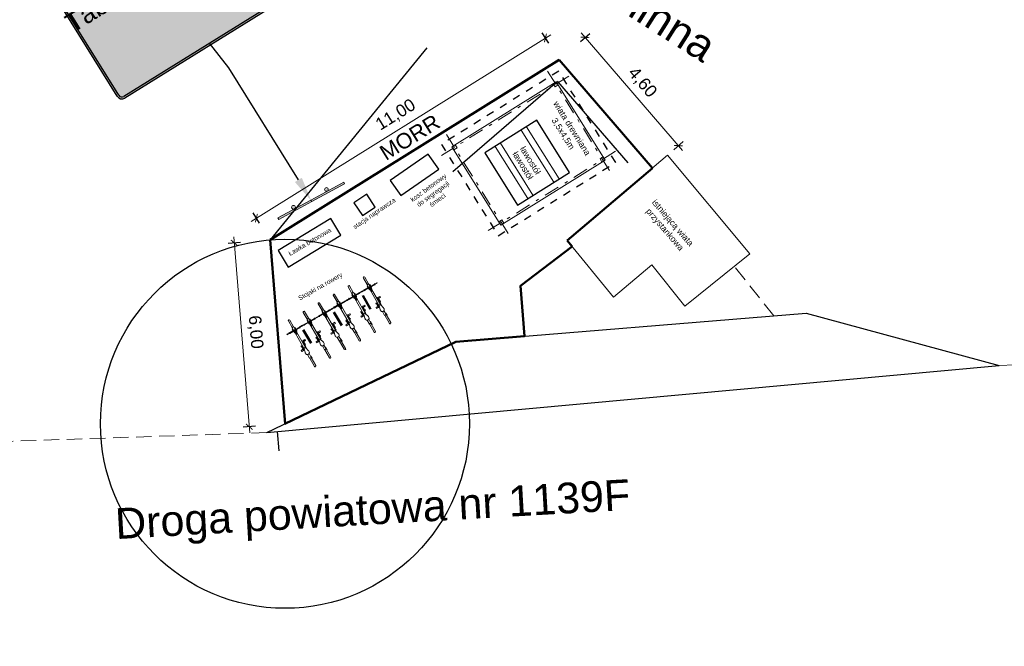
# Model space of a CAD drawing. Header units: millimetres. Extents: x -32728 to 3439, y -21222 to 1675.
# Tile 23 of 49: x 3022 to 3054, y -271 to -250. Entities that reach past the tile are written whole.
import ezdxf
from ezdxf import colors
from ezdxf.entities.mleader import LeaderData, LeaderLine
from ezdxf.math import Vec2, Vec3

# ---------------------------------------------------------------- set-up
doc = ezdxf.new("R2010")
doc.units = ezdxf.units.MM
for name, pattern in [('02_DONPL_Floorplan-H_revised$0$A-CZ0304_2000 ( Dashdot )', [1.001, 0.5, -0.25, 0.001, -0.25]), ('02_DONPL_Floorplan-H_revised$0$A-CZ0304_2000 DASHED', [1, 0.5, -0.5]), ('2', [1.5, 1, -0.5])]:
    doc.linetypes.add(name, pattern=pattern)
doc.layers.add('0 pomoc', color=61, linetype='Continuous', lineweight=30, plot=False)
doc.layers.add('pomoc', color=2, linetype='Continuous', lineweight=30, plot=False)
for name, color, linetype, lineweight in [('1 MOP zagospodarowanie', 250, 'Continuous', 30), ('1 podklady', 252, 'Continuous', 5), ('1 pojazdy', 250, 'Continuous', 15), ('1 wiata', 250, 'Continuous', 20), ('10 znaki pionowe projektowane', 1, 'Continuous', 15), ('2 kraweznik opornik', 5, 'Continuous', 50)]:
    doc.layers.add(name, color=color, linetype=linetype, lineweight=lineweight)
doc.layers.add('2 krawedz jezdni', color=7, linetype='2', lineweight=50, true_color=0x000000)
doc.layers.add('4 wymiary', color=7, linetype='Continuous', lineweight=15, true_color=0x000000)
doc.layers.add('ZWTraffic_Color_0_0_0', color=7, linetype='Continuous', true_color=0x000000)
doc.layers.add('ZWTraffic_Color_255_255_255', color=7, linetype='Continuous', true_color=0xffffff)
doc.styles.add('Annotative', font='arial.ttf')
doc.styles.add('ARIAL', font='arial.ttf')
doc.styles.add('plan', font='arial.ttf', dxfattribs={"height": 1})
doc.styles.get("Standard").update_dxf_attribs({"font": 'arial.ttf'})
doc.styles.add('tabelka', font='arial.ttf')
doc.dimstyles.new('plan', dxfattribs={"dimtxt": 1, "dimasz": 0.5, "dimexe": 0.5, "dimexo": 0.625, "dimgap": 0.2, "dimtad": 1, "dimzin": 1, "dimtxsty": 'plan', "dimblk": 'ARCHTICK', "dimcen": 1, "dimdle": 0.5, "dimadec": 4, "dimazin": 0, "dimtfac": 1, "dimtmove": 0, "dimatfit": 3, "dimfxl": 0.5, "dimfxlon": 1, "dimlwd": 15, "dimarcsym": 0})
picture_1 = doc.add_image_def('image119.png', size_in_pixel=(1631, 847))
picture_2 = doc.add_image_def('image120.png', size_in_pixel=(4096, 2677))
picture_3 = doc.add_image_def('image121.png', size_in_pixel=(4096, 2858))

# ---------------------------------------------------------------- blocks, each defined once
blk = doc.blocks.new('_ArchTick')
at = {"color": 0, "linetype": 'ByBlock', "const_width": 0.15}
blk.add_lwpolyline([(-0.5, -0.5), (0.5, 0.5)], dxfattribs=at)
blk = doc.blocks.new('*D296')
at = {"layer": '4 wymiary', "color": 0, "linetype": 'ByBlock', "lineweight": -2}
for p, q in [((3040.201, -250.951), (3040.504, -250.689)), ((3043.24, -254.473), (3043.543, -254.211))]:
    blk.add_line(p, q, dxfattribs=at)
at = {"layer": '4 wymiary', "color": 0, "linetype": 'ByBlock', "lineweight": 15}
blk.add_line((3040.222, -250.669), (3043.522, -254.494), dxfattribs=at)
at = {"layer": 'Defpoints', "color": 0}
for p in [(3039.509, -251.548), (3043.392, -254.342), (3042.548, -255.07)]:
    blk.add_point(p, dxfattribs=at)
at = {"layer": '4 wymiary', "color": 0, "lineweight": 15, "xscale": 0.2, "yscale": 0.2, "zscale": 0.2}
for p, rotation in [((3040.353, -250.82), 130.7876450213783), ((3043.392, -254.342), 310.7876450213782)]:
    blk.add_blockref('_ArchTick', p, dxfattribs=dict(at, rotation=rotation))
at = {"layer": '4 wymiary', "color": 0, "insert": (3042.206, -252.293), "char_height": 0.4, "attachment_point": 5, "rotation": 310.7876, "style": 'ARIAL'}
blk.add_mtext('4,60', dxfattribs=at)
blk = doc.blocks.new('*D297')
at = {"layer": '4 wymiary', "color": 0, "linetype": 'ByBlock', "lineweight": -2}
for p, q in [((3039.172, -251.007), (3038.961, -250.668)), ((3029.771, -256.867), (3029.559, -256.527))]:
    blk.add_line(p, q, dxfattribs=at)
at = {"layer": '4 wymiary', "color": 0, "linetype": 'ByBlock', "lineweight": 15}
blk.add_line((3039.236, -250.732), (3029.495, -256.803), dxfattribs=at)
at = {"layer": 'Defpoints', "color": 0}
for p in [(3039.509, -251.548), (3029.665, -256.697), (3030.108, -257.407)]:
    blk.add_point(p, dxfattribs=at)
at = {"layer": '4 wymiary', "color": 0, "lineweight": 15, "xscale": 0.2, "yscale": 0.2, "zscale": 0.2}
for p, rotation in [((3039.066, -250.838), 31.93231977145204), ((3029.665, -256.697), 211.932319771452)]:
    blk.add_blockref('_ArchTick', p, dxfattribs=dict(at, rotation=rotation))
at = {"layer": '4 wymiary', "color": 0, "insert": (3034.202, -253.351), "char_height": 0.4, "attachment_point": 5, "rotation": 31.9323, "style": 'ARIAL'}
blk.add_mtext('11,00', dxfattribs=at)
blk = doc.blocks.new('*D298')
at = {"layer": '4 wymiary', "color": 0, "linetype": 'ByBlock', "lineweight": 15}
blk.add_line((3028.928, -257.303), (3029.45, -263.682), dxfattribs=at)
at = {"layer": '4 wymiary', "color": 0, "linetype": 'ByBlock', "lineweight": -2}
for p, q in [((3029.143, -257.486), (3028.745, -257.519)), ((3029.633, -263.466), (3029.234, -263.499))]:
    blk.add_line(p, q, dxfattribs=at)
at = {"layer": 'Defpoints', "color": 0}
for p in [(3030.108, -257.407), (3029.433, -263.483), (3030.597, -263.387)]:
    blk.add_point(p, dxfattribs=at)
at = {"layer": '4 wymiary', "color": 0, "lineweight": 15, "xscale": 0.2, "yscale": 0.2, "zscale": 0.2}
for p, rotation in [((3028.944, -257.502), 94.6762015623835), ((3029.433, -263.483), 274.6762015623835)]:
    blk.add_blockref('_ArchTick', p, dxfattribs=dict(at, rotation=rotation))
at = {"layer": '4 wymiary', "color": 0, "insert": (3029.623, -260.406), "char_height": 0.4, "attachment_point": 5, "rotation": 274.6762, "style": 'ARIAL'}
blk.add_mtext('6,00', dxfattribs=at)
blk = doc.blocks.new('zw$B706')
at = {"layer": '1 MOP zagospodarowanie', "color": 0, "lineweight": 20}
for p, q in [((3.956, 2.127), (2.647, 3.639)), ((3.805, 1.996), (2.496, 3.508)), ((3.2, 1.473), (1.891, 2.985)), ((3.049, 1.342), (1.74, 2.854))]:
    blk.add_line(p, q, dxfattribs=at)
at = {"layer": '1 MOP zagospodarowanie', "color": 0}
blk.add_lwpolyline([(2.95, 3.901), (1.438, 2.592), (2.747, 1.08), (4.259, 2.389)], close=True, dxfattribs=at)
at = {"layer": '1 wiata', "color": 0, "linetype": '02_DONPL_Floorplan-H_revised$0$A-CZ0304_2000 ( Dashdot )'}
for p, q in [((3.753, 5.479), (0.059, 2.291)), ((3.048, 5.531), (5.583, 2.594)), ((5.635, 3.299), (1.941, 0.111)), ((0.111, 2.996), (2.646, 0.059))]:
    blk.add_line(p, q, dxfattribs=at)
at = {"layer": '1 wiata', "color": 0, "linetype": '02_DONPL_Floorplan-H_revised$0$A-CZ0304_2000 DASHED', "lineweight": 30, "ltscale": 0.5}
blk.add_lwpolyline([(0, 2.649), (2.287, 0), (5.693, 2.941), (3.406, 5.59)], close=True, dxfattribs=at)
at = {"layer": '1 wiata', "color": 0}
for points in [[(0.353, 2.624), (2.313, 0.353), (5.341, 2.966), (3.38, 5.237)], [(3.29, 5.159), (3.368, 5.068), (3.459, 5.146), (3.38, 5.237)], [(5.172, 2.979), (5.25, 2.888), (5.341, 2.966), (5.262, 3.057)], [(0.353, 2.624), (0.431, 2.533), (0.522, 2.611), (0.443, 2.702)], [(2.235, 0.443), (2.313, 0.353), (2.404, 0.431), (2.325, 0.522)]]:
    blk.add_lwpolyline(points, close=True, dxfattribs=at)
at = {"layer": '1 MOP zagospodarowanie', "color": 0, "insert": (3.486, 4.706), "char_height": 0.2, "width": 2.16427, "attachment_point": 1, "rotation": 310.8022}
blk.add_mtext('\\pxqc;wiata drewniana\\P3,5x4,5m', dxfattribs=at)
at = {"layer": '1 MOP zagospodarowanie', "color": 0, "char_height": 0.2, "attachment_point": 1, "rotation": 310.4544, "style": 'Annotative'}
for s, insert, width in [('ławostół', (2.693, 3.03), 0.88002), ('{\\C7;ławostół}', (2.477, 2.825), 8.3826)]:
    blk.add_mtext(s, dxfattribs=dict(at, insert=insert, width=width))
blk = doc.blocks.new('zw$1B11')
at = {"layer": '1 MOP zagospodarowanie', "color": 0}
blk.add_lwpolyline([(0.393, 0.338), (1.527, 1.32), (1.134, 1.773), (0, 0.791)], close=True, dxfattribs=at)
at = {"layer": '1 MOP zagospodarowanie', "color": 0, "insert": (-1.964, -2.136), "char_height": 0.15, "width": 8.5633, "attachment_point": 1, "rotation": 42.2022, "style": 'Annotative'}
blk.add_mtext('\\pxqc;{\\C0;kosz betonowy \\Pdo segregacji \\Pśmieci}', dxfattribs=at)
blk = doc.blocks.new('zw$CC25')
at = {"layer": '1 MOP zagospodarowanie', "color": 0, "rotation": 267.9285781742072}
blk.add_blockref('zw$1B11', (0.071, 2.022), dxfattribs=at)
blk = doc.blocks.new('zw$E711')
at = {"layer": '1 MOP zagospodarowanie', "color": 0}
blk.add_lwpolyline([(0.415, 0), (1.92, 1.317), (1.505, 1.791), (0, 0.474)], close=True, dxfattribs=at)
at = {"layer": '1 MOP zagospodarowanie', "color": 0, "insert": (0.318, 0.479), "char_height": 0.15, "width": 4.79627, "attachment_point": 1, "rotation": 40.4865, "style": 'Annotative'}
blk.add_mtext('Ławka betonowa', dxfattribs=at)
blk = doc.blocks.new('zw$1F58')
at = {"layer": '1 MOP zagospodarowanie', "color": 0, "lineweight": 50}
for p, q in [((2.244, 2.554), (2.57, 2.165)), ((1.415, 1.859), (1.74, 1.47)), ((0.532, 1.12), (0.858, 0.731))]:
    blk.add_line(p, q, dxfattribs=at)
at = {"layer": '1 pojazdy', "color": 0}
for p, q in [((2.16, 3.118), (2.32, 2.927)), ((2.198, 3.15), (2.358, 2.959)), ((2.316, 2.923), (2.339, 2.943)), ((2.316, 2.923), (2.381, 2.845)), ((2.327, 2.88), (2.339, 2.889)), ((2.362, 2.962), (2.339, 2.943)), ((2.339, 2.889), (2.378, 2.843)), ((2.362, 2.962), (2.427, 2.884)), ((2.403, 2.943), (2.392, 2.934)), ((2.392, 2.934), (2.431, 2.887)), ((2.403, 2.943), (2.442, 2.897)), ((2.549, 2.986), (2.404, 2.865)), ((2.562, 2.971), (2.417, 2.849)), ((2.547, 2.997), (2.543, 2.994)), ((2.543, 2.994), (2.568, 2.963)), ((2.547, 2.997), (2.572, 2.966)), ((2.619, 3.045), (2.553, 2.989)), ((2.632, 3.029), (2.566, 2.974)), ((2.572, 2.966), (2.568, 2.963)), ((2.619, 3.045), (2.632, 3.029)), ((1.723, 2.752), (1.883, 2.561)), ((1.761, 2.784), (1.922, 2.593)), ((1.879, 2.558), (1.902, 2.577)), ((1.925, 2.596), (1.902, 2.577)), ((1.925, 2.596), (1.991, 2.518)), ((1.967, 2.578), (1.955, 2.568)), ((1.955, 2.568), (1.994, 2.521)), ((1.967, 2.578), (2.006, 2.531)), ((2.112, 2.62), (1.968, 2.499)), ((2.125, 2.605), (1.981, 2.484)), ((2.11, 2.631), (2.106, 2.628)), ((2.106, 2.628), (2.132, 2.597)), ((2.11, 2.631), (2.136, 2.6)), ((2.182, 2.679), (2.116, 2.623)), ((2.195, 2.663), (2.129, 2.608)), ((2.136, 2.6), (2.132, 2.597)), ((2.182, 2.679), (2.195, 2.663)), ((2.19, 2.685), (2.256, 2.74)), ((2.19, 2.685), (2.203, 2.67)), ((2.203, 2.67), (2.269, 2.725)), ((2.249, 2.748), (2.253, 2.751)), ((2.249, 2.748), (2.275, 2.717)), ((2.253, 2.751), (2.279, 2.721)), ((2.26, 2.744), (2.404, 2.865)), ((2.272, 2.728), (2.417, 2.849)), ((2.275, 2.717), (2.279, 2.721)), ((2.327, 2.88), (2.366, 2.833)), ((2.379, 2.818), (2.406, 2.786)), ((2.391, 2.827), (2.414, 2.8)), ((2.394, 2.83), (2.426, 2.793)), ((2.41, 2.843), (2.468, 2.773)), ((2.425, 2.856), (2.483, 2.786)), ((2.44, 2.869), (2.472, 2.831)), ((2.441, 2.775), (2.826, 2.315)), ((2.442, 2.797), (2.446, 2.8)), ((2.444, 2.872), (2.467, 2.844)), ((2.45, 2.779), (2.479, 2.744)), ((2.455, 2.881), (2.482, 2.85)), ((2.464, 2.816), (2.461, 2.813)), ((2.481, 2.804), (2.51, 2.77)), ((2.487, 2.813), (2.874, 2.35)), ((2.739, 2.575), (2.731, 2.568)), ((2.731, 2.568), (2.836, 2.443)), ((2.739, 2.575), (2.844, 2.449)), ((2.741, 2.577), (2.795, 2.622)), ((2.767, 2.546), (2.741, 2.577)), ((2.747, 2.569), (2.745, 2.567)), ((2.821, 2.591), (2.767, 2.546)), ((2.795, 2.622), (2.821, 2.591)), ((1.294, 2.393), (1.454, 2.201)), ((1.332, 2.425), (1.492, 2.233)), ((1.683, 2.261), (1.538, 2.139)), ((1.696, 2.245), (1.551, 2.124)), ((1.681, 2.272), (1.677, 2.268)), ((1.677, 2.268), (1.702, 2.238)), ((1.681, 2.272), (1.706, 2.241)), ((1.753, 2.319), (1.687, 2.264)), ((1.766, 2.304), (1.7, 2.249)), ((1.753, 2.319), (1.819, 2.375)), ((1.753, 2.319), (1.766, 2.304)), ((1.753, 2.319), (1.766, 2.304)), ((1.766, 2.304), (1.832, 2.359)), ((1.813, 2.382), (1.817, 2.386)), ((1.813, 2.382), (1.838, 2.352)), ((1.817, 2.386), (1.842, 2.355)), ((1.823, 2.378), (1.968, 2.499)), ((1.836, 2.363), (1.981, 2.484)), ((1.838, 2.352), (1.842, 2.355)), ((1.879, 2.558), (1.945, 2.48)), ((1.89, 2.514), (1.902, 2.524)), ((1.89, 2.514), (1.93, 2.467)), ((1.902, 2.524), (1.941, 2.477)), ((1.942, 2.452), (1.969, 2.42)), ((1.954, 2.461), (1.977, 2.434)), ((1.958, 2.464), (1.989, 2.427)), ((1.973, 2.477), (2.031, 2.407)), ((1.988, 2.49), (2.047, 2.42)), ((2.004, 2.503), (2.035, 2.465)), ((2.004, 2.409), (2.389, 1.949)), ((2.005, 2.431), (2.009, 2.434)), ((2.007, 2.506), (2.03, 2.478)), ((2.014, 2.413), (2.042, 2.379)), ((2.019, 2.516), (2.045, 2.484)), ((2.028, 2.45), (2.024, 2.447)), ((2.044, 2.439), (2.073, 2.404)), ((2.05, 2.447), (2.438, 1.985)), ((2.304, 2.211), (2.358, 2.256)), ((2.358, 2.256), (2.384, 2.225)), ((2.709, 2.376), (2.717, 2.382)), ((2.722, 2.361), (2.709, 2.376)), ((2.711, 2.39), (2.718, 2.396)), ((2.816, 2.264), (2.711, 2.39)), ((2.823, 2.271), (2.718, 2.396)), ((2.722, 2.361), (2.73, 2.367)), ((2.725, 2.389), (2.748, 2.408)), ((2.734, 2.248), (2.788, 2.294)), ((2.76, 2.217), (2.734, 2.248)), ((2.738, 2.373), (2.761, 2.393)), ((2.751, 2.528), (2.744, 2.522)), ((2.744, 2.522), (2.872, 2.369)), ((2.751, 2.528), (2.88, 2.375)), ((2.76, 2.553), (2.758, 2.552)), ((2.814, 2.263), (2.76, 2.217)), ((2.788, 2.294), (2.814, 2.263)), ((2.801, 2.453), (2.794, 2.447)), ((2.794, 2.286), (2.796, 2.288)), ((2.814, 2.438), (2.807, 2.431)), ((2.807, 2.27), (2.809, 2.272)), ((2.817, 2.466), (2.809, 2.459)), ((2.816, 2.264), (2.823, 2.271)), ((2.83, 2.45), (2.822, 2.444)), ((2.832, 2.479), (2.824, 2.472)), ((2.825, 2.317), (2.874, 2.209)), ((2.832, 2.479), (2.845, 2.463)), ((2.833, 2.352), (2.832, 2.351)), ((2.833, 2.352), (2.834, 2.353)), ((2.844, 2.449), (2.836, 2.443)), ((2.845, 2.463), (2.837, 2.457)), ((2.869, 2.354), (2.966, 2.287)), ((2.88, 2.375), (2.872, 2.369)), ((2.991, 2.264), (3.003, 2.246)), ((0.864, 2.033), (1.025, 1.842)), ((0.903, 2.065), (1.063, 1.874)), ((1.324, 1.96), (1.258, 1.904)), ((1.337, 1.944), (1.27, 1.889)), ((1.324, 1.96), (1.39, 2.015)), ((1.324, 1.96), (1.337, 1.944)), ((1.324, 1.96), (1.337, 1.944)), ((1.337, 1.944), (1.403, 2)), ((1.383, 2.023), (1.387, 2.026)), ((1.383, 2.023), (1.409, 1.992)), ((1.387, 2.026), (1.413, 1.995)), ((1.394, 2.018), (1.538, 2.139)), ((1.406, 2.003), (1.551, 2.124)), ((1.409, 1.992), (1.413, 1.995)), ((1.45, 2.198), (1.473, 2.217)), ((1.45, 2.198), (1.515, 2.12)), ((1.461, 2.154), (1.473, 2.164)), ((1.461, 2.154), (1.5, 2.108)), ((1.496, 2.237), (1.473, 2.217)), ((1.473, 2.164), (1.512, 2.117)), ((1.496, 2.237), (1.561, 2.159)), ((1.513, 2.092), (1.54, 2.061)), ((1.525, 2.102), (1.548, 2.074)), ((1.537, 2.218), (1.526, 2.209)), ((1.526, 2.209), (1.565, 2.162)), ((1.528, 2.105), (1.56, 2.067)), ((1.537, 2.218), (1.576, 2.171)), ((1.544, 2.118), (1.602, 2.048)), ((1.559, 2.131), (1.617, 2.061)), ((1.574, 2.143), (1.606, 2.106)), ((1.575, 2.049), (1.96, 1.59)), ((1.576, 2.072), (1.58, 2.075)), ((1.578, 2.146), (1.601, 2.119)), ((1.584, 2.053), (1.613, 2.019)), ((1.589, 2.156), (1.616, 2.125)), ((1.598, 2.091), (1.595, 2.088)), ((1.615, 2.079), (1.644, 2.045)), ((1.621, 2.088), (2.008, 1.625)), ((1.706, 2.241), (1.702, 2.238)), ((2.273, 2.01), (2.28, 2.017)), ((2.286, 1.995), (2.273, 2.01)), ((2.274, 2.024), (2.282, 2.031)), ((2.379, 1.899), (2.274, 2.024)), ((2.387, 1.905), (2.282, 2.031)), ((2.286, 1.995), (2.293, 2.001)), ((2.288, 2.023), (2.311, 2.042)), ((2.302, 2.209), (2.294, 2.203)), ((2.294, 2.203), (2.399, 2.077)), ((2.297, 1.883), (2.351, 1.928)), ((2.301, 2.008), (2.324, 2.027)), ((2.302, 2.209), (2.407, 2.083)), ((2.33, 2.18), (2.304, 2.211)), ((2.315, 2.163), (2.307, 2.156)), ((2.307, 2.156), (2.435, 2.003)), ((2.311, 2.203), (2.308, 2.201)), ((2.315, 2.163), (2.443, 2.009)), ((2.324, 2.188), (2.321, 2.186)), ((2.384, 2.225), (2.33, 2.18)), ((2.351, 1.928), (2.377, 1.897)), ((2.365, 2.087), (2.357, 2.081)), ((2.357, 1.92), (2.36, 1.922)), ((2.378, 2.072), (2.37, 2.065)), ((2.38, 2.1), (2.372, 2.094)), ((2.393, 2.085), (2.385, 2.078)), ((2.395, 2.113), (2.388, 2.106)), ((2.388, 1.951), (2.437, 1.844)), ((2.395, 2.113), (2.408, 2.098)), ((2.396, 1.987), (2.395, 1.986)), ((2.396, 1.987), (2.397, 1.987)), ((2.407, 2.083), (2.399, 2.077)), ((2.408, 2.098), (2.401, 2.091)), ((2.432, 1.988), (2.53, 1.921)), ((2.443, 2.009), (2.435, 2.003)), ((2.892, 2.181), (2.907, 2.166)), ((2.961, 2.154), (3.053, 2.043)), ((2.967, 2.156), (2.98, 2.163)), ((2.993, 2.174), (2.98, 2.163)), ((3.002, 2.186), (2.993, 2.174)), ((3.006, 2.193), (3.099, 2.082)), ((3.053, 2.043), (3.076, 2.063)), ((3.057, 2.047), (3.253, 1.813)), ((3.065, 2.131), (3.061, 2.128)), ((3.065, 2.131), (3.142, 2.039)), ((3.099, 2.082), (3.076, 2.063)), ((3.083, 2.121), (3.077, 2.116)), ((3.083, 2.121), (3.134, 2.059)), ((3.095, 2.079), (3.291, 1.845)), ((3.134, 2.059), (3.129, 2.055)), ((3.142, 2.039), (3.134, 2.033)), ((0.435, 1.673), (0.595, 1.482)), ((0.473, 1.706), (0.634, 1.514)), ((0.894, 1.6), (0.96, 1.656)), ((0.907, 1.585), (0.973, 1.64)), ((0.954, 1.663), (0.958, 1.666)), ((0.954, 1.663), (0.98, 1.633)), ((0.958, 1.666), (0.984, 1.636)), ((0.964, 1.659), (1.109, 1.78)), ((0.977, 1.643), (1.122, 1.765)), ((0.98, 1.633), (0.984, 1.636)), ((1.021, 1.839), (1.044, 1.858)), ((1.021, 1.839), (1.086, 1.761)), ((1.032, 1.795), (1.043, 1.804)), ((1.032, 1.795), (1.071, 1.748)), ((1.043, 1.804), (1.082, 1.758)), ((1.067, 1.877), (1.044, 1.858)), ((1.067, 1.877), (1.132, 1.799)), ((1.084, 1.733), (1.11, 1.701)), ((1.095, 1.742), (1.118, 1.715)), ((1.108, 1.859), (1.096, 1.849)), ((1.096, 1.849), (1.136, 1.802)), ((1.099, 1.745), (1.13, 1.708)), ((1.108, 1.859), (1.147, 1.812)), ((1.254, 1.901), (1.109, 1.78)), ((1.114, 1.758), (1.173, 1.688)), ((1.267, 1.886), (1.122, 1.765)), ((1.13, 1.771), (1.188, 1.701)), ((1.145, 1.784), (1.176, 1.746)), ((1.145, 1.69), (1.53, 1.23)), ((1.147, 1.712), (1.15, 1.715)), ((1.148, 1.787), (1.172, 1.759)), ((1.155, 1.694), (1.184, 1.66)), ((1.16, 1.796), (1.186, 1.765)), ((1.169, 1.731), (1.166, 1.728)), ((1.186, 1.719), (1.214, 1.685)), ((1.191, 1.728), (1.579, 1.265)), ((1.251, 1.912), (1.247, 1.909)), ((1.247, 1.909), (1.273, 1.878)), ((1.251, 1.912), (1.277, 1.881)), ((1.277, 1.881), (1.273, 1.878)), ((1.843, 1.651), (1.851, 1.657)), ((1.856, 1.635), (1.843, 1.651)), ((1.845, 1.665), (1.852, 1.671)), ((1.95, 1.539), (1.845, 1.665)), ((1.957, 1.546), (1.852, 1.671)), ((1.856, 1.635), (1.864, 1.642)), ((1.859, 1.663), (1.882, 1.683)), ((1.873, 1.849), (1.865, 1.843)), ((1.865, 1.843), (1.97, 1.718)), ((1.872, 1.648), (1.895, 1.667)), ((1.873, 1.849), (1.978, 1.724)), ((1.875, 1.851), (1.929, 1.896)), ((1.901, 1.82), (1.875, 1.851)), ((1.885, 1.803), (1.878, 1.797)), ((1.878, 1.797), (2.006, 1.643)), ((1.881, 1.844), (1.879, 1.842)), ((1.885, 1.803), (2.014, 1.65)), ((1.894, 1.828), (1.892, 1.826)), ((1.955, 1.865), (1.901, 1.82)), ((1.935, 1.728), (1.928, 1.721)), ((1.929, 1.896), (1.955, 1.865)), ((1.948, 1.712), (1.941, 1.706)), ((1.951, 1.741), (1.943, 1.734)), ((1.964, 1.725), (1.956, 1.719)), ((1.966, 1.753), (1.958, 1.747)), ((1.966, 1.753), (1.979, 1.738)), ((1.967, 1.627), (1.966, 1.626)), ((1.967, 1.627), (1.968, 1.628)), ((1.978, 1.724), (1.97, 1.718)), ((1.979, 1.738), (1.971, 1.732)), ((2.003, 1.629), (2.1, 1.562)), ((2.014, 1.65), (2.006, 1.643)), ((2.323, 1.852), (2.297, 1.883)), ((2.377, 1.897), (2.323, 1.852)), ((2.37, 1.905), (2.373, 1.907)), ((2.379, 1.899), (2.387, 1.905)), ((2.456, 1.816), (2.471, 1.8)), ((2.524, 1.788), (2.616, 1.678)), ((2.53, 1.791), (2.544, 1.798)), ((2.556, 1.808), (2.544, 1.798)), ((2.554, 1.898), (2.566, 1.881)), ((2.566, 1.82), (2.556, 1.808)), ((2.57, 1.827), (2.662, 1.716)), ((2.616, 1.678), (2.639, 1.697)), ((2.62, 1.681), (2.816, 1.447)), ((2.628, 1.766), (2.624, 1.763)), ((2.628, 1.766), (2.705, 1.674)), ((2.662, 1.716), (2.639, 1.697)), ((2.646, 1.755), (2.641, 1.75)), ((2.646, 1.755), (2.698, 1.694)), ((2.659, 1.713), (2.854, 1.479)), ((2.698, 1.694), (2.692, 1.689)), ((2.705, 1.674), (2.697, 1.667)), ((0.006, 1.314), (0.166, 1.123)), ((0.044, 1.346), (0.204, 1.155)), ((0.465, 1.241), (0.531, 1.296)), ((0.525, 1.304), (0.529, 1.307)), ((0.525, 1.304), (0.55, 1.273)), ((0.529, 1.307), (0.554, 1.276)), ((0.535, 1.299), (0.68, 1.42)), ((0.548, 1.284), (0.693, 1.405)), ((0.591, 1.479), (0.614, 1.498)), ((0.591, 1.479), (0.657, 1.401)), ((0.602, 1.435), (0.614, 1.445)), ((0.602, 1.435), (0.642, 1.389)), ((0.637, 1.518), (0.614, 1.498)), ((0.614, 1.445), (0.653, 1.398)), ((0.637, 1.518), (0.703, 1.44)), ((0.654, 1.373), (0.681, 1.342)), ((0.666, 1.383), (0.689, 1.355)), ((0.679, 1.499), (0.667, 1.489)), ((0.667, 1.489), (0.706, 1.443)), ((0.67, 1.386), (0.701, 1.348)), ((0.679, 1.499), (0.718, 1.452)), ((0.824, 1.542), (0.68, 1.42)), ((0.685, 1.399), (0.743, 1.329)), ((0.837, 1.526), (0.693, 1.405)), ((0.7, 1.411), (0.759, 1.341)), ((0.716, 1.424), (0.747, 1.387)), ((0.716, 1.33), (1.101, 0.87)), ((0.717, 1.353), (0.721, 1.356)), ((0.719, 1.427), (0.742, 1.4)), ((0.726, 1.334), (0.754, 1.3)), ((0.731, 1.437), (0.757, 1.405)), ((0.74, 1.371), (0.736, 1.368)), ((0.756, 1.36), (0.785, 1.326)), ((0.762, 1.369), (1.15, 0.906)), ((0.822, 1.552), (0.818, 1.549)), ((0.818, 1.549), (0.844, 1.519)), ((0.822, 1.552), (0.848, 1.522)), ((0.894, 1.6), (0.828, 1.545)), ((0.907, 1.585), (0.841, 1.529)), ((0.848, 1.522), (0.844, 1.519)), ((0.894, 1.6), (0.907, 1.585)), ((0.894, 1.6), (0.907, 1.585)), ((1.414, 1.291), (1.422, 1.297)), ((1.427, 1.276), (1.414, 1.291)), ((1.415, 1.305), (1.423, 1.312)), ((1.52, 1.18), (1.415, 1.305)), ((1.528, 1.186), (1.423, 1.312)), ((1.427, 1.276), (1.435, 1.282)), ((1.429, 1.304), (1.452, 1.323)), ((1.443, 1.49), (1.436, 1.483)), ((1.436, 1.483), (1.541, 1.358)), ((1.442, 1.289), (1.465, 1.308)), ((1.443, 1.49), (1.548, 1.364)), ((1.446, 1.492), (1.499, 1.537)), ((1.472, 1.461), (1.446, 1.492)), ((1.456, 1.444), (1.448, 1.437)), ((1.448, 1.437), (1.577, 1.284)), ((1.452, 1.484), (1.45, 1.482)), ((1.456, 1.444), (1.584, 1.29)), ((1.465, 1.469), (1.463, 1.467)), ((1.525, 1.506), (1.472, 1.461)), ((1.506, 1.368), (1.498, 1.362)), ((1.499, 1.537), (1.525, 1.506)), ((1.519, 1.353), (1.511, 1.346)), ((1.521, 1.381), (1.514, 1.375)), ((1.534, 1.366), (1.527, 1.359)), ((1.537, 1.394), (1.529, 1.387)), ((1.537, 1.394), (1.55, 1.378)), ((1.548, 1.364), (1.541, 1.358)), ((1.55, 1.378), (1.542, 1.372)), ((1.584, 1.29), (1.577, 1.284)), ((1.868, 1.523), (1.922, 1.568)), ((1.894, 1.492), (1.868, 1.523)), ((1.948, 1.537), (1.894, 1.492)), ((1.922, 1.568), (1.948, 1.537)), ((1.928, 1.56), (1.93, 1.562)), ((1.941, 1.545), (1.943, 1.547)), ((1.95, 1.539), (1.957, 1.546)), ((1.959, 1.592), (2.008, 1.484)), ((2.026, 1.456), (2.041, 1.441)), ((2.095, 1.428), (2.187, 1.318)), ((2.101, 1.431), (2.114, 1.438)), ((2.127, 1.449), (2.114, 1.438)), ((2.125, 1.538), (2.137, 1.521)), ((2.136, 1.461), (2.127, 1.449)), ((2.14, 1.467), (2.233, 1.357)), ((2.187, 1.318), (2.21, 1.337)), ((2.191, 1.321), (2.387, 1.088)), ((2.199, 1.406), (2.195, 1.403)), ((2.199, 1.406), (2.276, 1.314)), ((2.233, 1.357), (2.21, 1.337)), ((2.217, 1.396), (2.211, 1.391)), ((2.217, 1.396), (2.268, 1.334)), ((2.229, 1.354), (2.425, 1.12)), ((2.268, 1.334), (2.263, 1.329)), ((2.276, 1.314), (2.268, 1.308)), ((0.106, 0.94), (0.25, 1.061)), ((0.118, 0.924), (0.263, 1.045)), ((0.162, 1.119), (0.185, 1.139)), ((0.162, 1.119), (0.227, 1.042)), ((0.173, 1.076), (0.185, 1.085)), ((0.173, 1.076), (0.212, 1.029)), ((0.208, 1.158), (0.185, 1.139)), ((0.185, 1.085), (0.224, 1.039)), ((0.208, 1.158), (0.273, 1.08)), ((0.225, 1.014), (0.252, 0.982)), ((0.237, 1.023), (0.26, 0.996)), ((0.249, 1.14), (0.238, 1.13)), ((0.238, 1.13), (0.277, 1.083)), ((0.24, 1.026), (0.272, 0.989)), ((0.249, 1.14), (0.288, 1.093)), ((0.395, 1.182), (0.25, 1.061)), ((0.256, 1.039), (0.314, 0.969)), ((0.408, 1.167), (0.263, 1.045)), ((0.271, 1.052), (0.33, 0.982)), ((0.286, 1.065), (0.318, 1.027)), ((0.287, 0.971), (0.672, 0.511)), ((0.288, 0.993), (0.292, 0.996)), ((0.29, 1.068), (0.313, 1.04)), ((0.296, 0.975), (0.325, 0.94)), ((0.301, 1.077), (0.328, 1.046)), ((0.31, 1.012), (0.307, 1.009)), ((0.327, 1), (0.356, 0.966)), ((0.333, 1.009), (0.72, 0.546)), ((0.393, 1.193), (0.389, 1.19)), ((0.389, 1.19), (0.414, 1.159)), ((0.393, 1.193), (0.418, 1.162)), ((0.465, 1.241), (0.399, 1.185)), ((0.478, 1.225), (0.412, 1.17)), ((0.418, 1.162), (0.414, 1.159)), ((0.465, 1.241), (0.478, 1.225)), ((0.465, 1.241), (0.478, 1.225)), ((0.478, 1.225), (0.544, 1.281)), ((0.55, 1.273), (0.554, 1.276)), ((1, 0.944), (1.023, 0.964)), ((1.014, 1.13), (1.006, 1.124)), ((1.006, 1.124), (1.111, 0.998)), ((1.014, 1.13), (1.119, 1.005)), ((1.016, 1.132), (1.07, 1.177)), ((1.042, 1.101), (1.016, 1.132)), ((1.027, 1.084), (1.019, 1.078)), ((1.019, 1.078), (1.147, 0.924)), ((1.023, 1.124), (1.021, 1.122)), ((1.027, 1.084), (1.155, 0.931)), ((1.036, 1.109), (1.033, 1.107)), ((1.096, 1.146), (1.042, 1.101)), ((1.077, 1.009), (1.069, 1.002)), ((1.07, 1.177), (1.096, 1.146)), ((1.09, 0.993), (1.082, 0.987)), ((1.092, 1.021), (1.084, 1.015)), ((1.105, 1.006), (1.097, 1)), ((1.107, 1.034), (1.1, 1.028)), ((1.107, 1.034), (1.12, 1.019)), ((1.119, 1.005), (1.111, 0.998)), ((1.12, 1.019), (1.113, 1.012)), ((1.438, 1.164), (1.492, 1.209)), ((1.464, 1.133), (1.438, 1.164)), ((1.518, 1.178), (1.464, 1.133)), ((1.492, 1.209), (1.518, 1.178)), ((1.499, 1.201), (1.501, 1.203)), ((1.512, 1.186), (1.514, 1.187)), ((1.52, 1.18), (1.528, 1.186)), ((1.53, 1.232), (1.578, 1.125)), ((1.537, 1.268), (1.536, 1.267)), ((1.537, 1.268), (1.539, 1.268)), ((1.574, 1.269), (1.671, 1.202)), ((1.597, 1.097), (1.612, 1.081)), ((1.665, 1.069), (1.758, 0.959)), ((1.671, 1.072), (1.685, 1.079)), ((1.698, 1.089), (1.685, 1.079)), ((1.695, 1.179), (1.708, 1.161)), ((1.707, 1.101), (1.698, 1.089)), ((1.711, 1.108), (1.804, 0.997)), ((1.758, 0.959), (1.781, 0.978)), ((1.762, 0.962), (1.957, 0.728)), ((1.769, 1.047), (1.765, 1.043)), ((1.769, 1.047), (1.846, 0.955)), ((1.804, 0.997), (1.781, 0.978)), ((1.788, 1.036), (1.782, 1.031)), ((1.788, 1.036), (1.839, 0.975)), ((1.8, 0.994), (1.996, 0.76)), ((1.839, 0.975), (1.833, 0.97)), ((0.036, 0.881), (0.102, 0.936)), ((0.036, 0.881), (0.049, 0.866)), ((0.049, 0.866), (0.115, 0.921)), ((0.095, 0.944), (0.099, 0.947)), ((0.095, 0.944), (0.121, 0.913)), ((0.099, 0.947), (0.125, 0.917)), ((0.121, 0.913), (0.125, 0.917)), ((0.585, 0.771), (0.577, 0.764)), ((0.577, 0.764), (0.682, 0.639)), ((0.585, 0.771), (0.69, 0.645)), ((0.587, 0.773), (0.641, 0.818)), ((0.613, 0.742), (0.587, 0.773)), ((0.597, 0.724), (0.59, 0.718)), ((0.59, 0.718), (0.718, 0.565)), ((0.593, 0.765), (0.591, 0.763)), ((0.597, 0.724), (0.726, 0.571)), ((0.606, 0.75), (0.604, 0.748)), ((0.667, 0.787), (0.613, 0.742)), ((0.647, 0.649), (0.64, 0.643)), ((0.641, 0.818), (0.667, 0.787)), ((0.663, 0.662), (0.655, 0.655)), ((0.676, 0.647), (0.668, 0.64)), ((0.678, 0.675), (0.67, 0.668)), ((0.678, 0.675), (0.691, 0.659)), ((0.69, 0.645), (0.682, 0.639)), ((0.691, 0.659), (0.683, 0.653)), ((0.985, 0.932), (0.992, 0.938)), ((0.998, 0.916), (0.985, 0.932)), ((0.986, 0.946), (0.994, 0.952)), ((1.091, 0.82), (0.986, 0.946)), ((1.099, 0.826), (0.994, 0.952)), ((0.998, 0.916), (1.005, 0.923)), ((1.009, 0.804), (1.063, 0.849)), ((1.035, 0.773), (1.009, 0.804)), ((1.013, 0.929), (1.036, 0.948)), ((1.089, 0.818), (1.035, 0.773)), ((1.063, 0.849), (1.089, 0.818)), ((1.069, 0.841), (1.072, 0.843)), ((1.082, 0.826), (1.085, 0.828)), ((1.091, 0.82), (1.099, 0.826)), ((1.1, 0.873), (1.149, 0.765)), ((1.108, 0.908), (1.107, 0.907)), ((1.108, 0.908), (1.109, 0.909)), ((1.144, 0.91), (1.242, 0.843)), ((1.155, 0.931), (1.147, 0.924)), ((1.168, 0.737), (1.183, 0.722)), ((1.236, 0.709), (1.328, 0.599)), ((1.242, 0.712), (1.256, 0.719)), ((1.268, 0.73), (1.256, 0.719)), ((1.266, 0.819), (1.279, 0.802)), ((1.278, 0.742), (1.268, 0.73)), ((1.282, 0.748), (1.374, 0.638)), ((1.34, 0.687), (1.336, 0.684)), ((1.34, 0.687), (1.417, 0.595)), ((1.358, 0.676), (1.353, 0.672)), ((1.358, 0.676), (1.41, 0.615)), ((1.846, 0.955), (1.838, 0.948)), ((0.555, 0.572), (0.563, 0.578)), ((0.568, 0.557), (0.555, 0.572)), ((0.557, 0.586), (0.564, 0.592)), ((0.662, 0.461), (0.557, 0.586)), ((0.67, 0.467), (0.564, 0.592)), ((0.568, 0.557), (0.576, 0.563)), ((0.571, 0.585), (0.594, 0.604)), ((0.58, 0.445), (0.634, 0.49)), ((0.606, 0.414), (0.58, 0.445)), ((0.584, 0.569), (0.607, 0.589)), ((0.66, 0.459), (0.606, 0.414)), ((0.634, 0.49), (0.66, 0.459)), ((0.64, 0.482), (0.642, 0.484)), ((0.66, 0.634), (0.653, 0.627)), ((0.653, 0.466), (0.655, 0.468)), ((0.662, 0.461), (0.67, 0.467)), ((0.671, 0.513), (0.72, 0.406)), ((0.679, 0.548), (0.678, 0.547)), ((0.679, 0.548), (0.68, 0.549)), ((0.715, 0.55), (0.812, 0.483)), ((0.726, 0.571), (0.718, 0.565)), ((0.739, 0.378), (0.753, 0.362)), ((0.807, 0.35), (0.899, 0.24)), ((0.813, 0.352), (0.826, 0.36)), ((0.839, 0.37), (0.826, 0.36)), ((0.837, 0.46), (0.849, 0.442)), ((0.848, 0.382), (0.839, 0.37)), ((0.853, 0.389), (0.945, 0.278)), ((0.911, 0.327), (0.907, 0.324)), ((0.911, 0.327), (0.988, 0.235)), ((1.328, 0.599), (1.351, 0.618)), ((1.332, 0.602), (1.528, 0.369)), ((1.374, 0.638), (1.351, 0.618)), ((1.371, 0.634), (1.566, 0.401)), ((1.41, 0.615), (1.404, 0.61)), ((1.417, 0.595), (1.409, 0.588)), ((0.899, 0.24), (0.922, 0.259)), ((0.903, 0.243), (1.099, 0.009)), ((0.945, 0.278), (0.922, 0.259)), ((0.929, 0.317), (0.923, 0.312)), ((0.929, 0.317), (0.98, 0.256)), ((0.941, 0.275), (1.137, 0.041)), ((0.98, 0.256), (0.975, 0.251)), ((0.988, 0.235), (0.98, 0.229))]:
    blk.add_line(p, q, dxfattribs=at)
for centre in [(2.494, 2.757), (2.494, 2.757), (2.058, 2.391), (2.058, 2.391), (1.628, 2.032), (1.628, 2.032), (1.199, 1.672), (1.199, 1.672), (0.77, 1.313), (0.77, 1.313), (0.34, 0.953), (0.34, 0.953)]:
    blk.add_circle(centre, 0.02, dxfattribs=at)
for centre, radius, start, end in [((2.179, 3.134), 0.025, 39.9459, 219.9459), ((1.742, 2.768), 0.025, 39.9459, 219.9459), ((2.432, 2.809), 0.035, 219.9459, 301.3093), ((2.429, 2.812), 0.02, 219.9459, 309.9459), ((2.467, 2.79), 0.02, 159.943, 214.2986), ((2.452, 2.831), 0.02, 309.9459, 39.9459), ((2.467, 2.79), 0.02, 45.5932, 99.9487), ((2.474, 2.781), 0.0103, 234.5912, 25.3006), ((2.455, 2.827), 0.035, 318.5825, 39.9459), ((1.313, 2.409), 0.025, 39.9459, 219.9459), ((1.996, 2.443), 0.035, 219.9459, 301.3093), ((1.992, 2.447), 0.02, 219.9459, 309.9459), ((2.03, 2.424), 0.02, 159.943, 214.2986), ((2.03, 2.424), 0.02, 45.5932, 99.9487), ((2.015, 2.465), 0.02, 309.9459, 39.9459), ((2.037, 2.416), 0.0103, 234.5912, 25.3006), ((2.018, 2.462), 0.035, 318.5825, 39.9459), ((2.852, 2.329), 0.03, 132.7728, 204.3756), ((2.852, 2.329), 0.03, 55.5161, 127.119), ((2.91, 2.205), 0.1, 36.0693, 55.5161), ((2.963, 2.217), 0.05, 322.0889, 36.0693), ((0.884, 2.049), 0.025, 39.9459, 219.9459), ((1.566, 2.083), 0.035, 219.9459, 301.3093), ((1.563, 2.087), 0.02, 219.9459, 309.9459), ((1.601, 2.065), 0.02, 159.943, 214.2986), ((1.586, 2.106), 0.02, 309.9459, 39.9459), ((1.601, 2.065), 0.02, 45.5932, 99.9487), ((1.608, 2.056), 0.0103, 234.5912, 25.3006), ((1.589, 2.102), 0.035, 318.5825, 39.9459), ((2.415, 1.964), 0.03, 132.7728, 204.3756), ((2.415, 1.964), 0.03, 55.5161, 127.119), ((2.473, 1.839), 0.1, 36.0693, 55.5161), ((2.965, 2.251), 0.1, 204.3756, 223.8225), ((2.943, 2.201), 0.05, 223.8225, 297.8029), ((0.454, 1.69), 0.025, 39.9459, 219.9459), ((1.137, 1.724), 0.035, 219.9459, 301.3093), ((1.134, 1.728), 0.02, 219.9459, 309.9459), ((1.172, 1.705), 0.02, 159.943, 214.2986), ((1.172, 1.705), 0.02, 45.5932, 99.9487), ((1.156, 1.746), 0.02, 309.9459, 39.9459), ((1.179, 1.697), 0.0103, 234.5912, 25.3006), ((1.16, 1.743), 0.035, 318.5825, 39.9459), ((1.986, 1.604), 0.03, 132.7728, 204.3756), ((1.986, 1.604), 0.03, 55.5161, 127.119), ((2.528, 1.885), 0.1, 204.3756, 223.8225), ((2.507, 1.835), 0.05, 223.8225, 297.8029), ((2.526, 1.851), 0.05, 322.0889, 36.0693), ((3.272, 1.829), 0.025, 219.9459, 39.9459), ((0.025, 1.33), 0.025, 39.9459, 219.9459), ((0.708, 1.364), 0.035, 219.9459, 301.3093), ((0.705, 1.368), 0.02, 219.9459, 309.9459), ((0.742, 1.346), 0.02, 159.943, 214.2986), ((0.742, 1.346), 0.02, 45.5932, 99.9487), ((0.727, 1.387), 0.02, 309.9459, 39.9459), ((0.749, 1.337), 0.0103, 234.5912, 25.3006), ((0.73, 1.383), 0.035, 318.5825, 39.9459), ((2.099, 1.525), 0.1, 204.3756, 223.8225), ((2.077, 1.475), 0.05, 223.8225, 297.8029), ((2.044, 1.479), 0.1, 36.0693, 55.5161), ((2.097, 1.492), 0.05, 322.0889, 36.0693), ((2.835, 1.463), 0.025, 219.9459, 39.9459), ((0.278, 1.005), 0.035, 219.9459, 301.3093), ((0.275, 1.008), 0.02, 219.9459, 309.9459), ((0.313, 0.986), 0.02, 159.943, 214.2986), ((0.298, 1.027), 0.02, 309.9459, 39.9459), ((0.313, 0.986), 0.02, 45.5932, 99.9487), ((0.32, 0.978), 0.0103, 234.5912, 25.3006), ((0.301, 1.023), 0.035, 318.5825, 39.9459), ((1.557, 1.245), 0.03, 132.7728, 204.3756), ((1.557, 1.244), 0.03, 55.5161, 127.119), ((1.669, 1.166), 0.1, 204.3756, 223.8225), ((1.648, 1.116), 0.05, 223.8225, 297.8029), ((1.614, 1.12), 0.1, 36.0693, 55.5161), ((1.667, 1.132), 0.05, 322.0889, 36.0693), ((2.406, 1.104), 0.025, 219.9459, 39.9459), ((1.128, 0.885), 0.03, 132.7728, 204.3756), ((1.127, 0.885), 0.03, 55.5161, 127.119), ((1.24, 0.806), 0.1, 204.3756, 223.8225), ((1.219, 0.756), 0.05, 223.8225, 297.8029), ((1.185, 0.76), 0.1, 36.0693, 55.5161), ((1.238, 0.772), 0.05, 322.0889, 36.0693), ((1.977, 0.744), 0.025, 219.9459, 39.9459), ((0.698, 0.525), 0.03, 132.7728, 204.3756), ((0.698, 0.525), 0.03, 55.5161, 127.119), ((0.811, 0.447), 0.1, 204.3756, 223.8225), ((0.789, 0.397), 0.05, 223.8225, 297.8029), ((0.756, 0.401), 0.1, 36.0693, 55.5161), ((0.809, 0.413), 0.05, 322.0889, 36.0693), ((1.547, 0.385), 0.025, 219.9459, 39.9459), ((1.118, 0.025), 0.025, 219.9459, 39.9459)]:
    blk.add_arc(centre, radius, start, end, dxfattribs=at)
at = {"layer": '1 MOP zagospodarowanie', "color": 0, "insert": (0.162, 2.146), "char_height": 0.15, "width": 19.18506, "attachment_point": 1, "rotation": 39.6843, "style": 'Annotative'}
blk.add_mtext('Stojaki na rowery', dxfattribs=at)
blk = doc.blocks.new('zw$3340')
at = {"layer": '1 MOP zagospodarowanie', "color": 0}
blk.add_lwpolyline([(0.31, 1.167), (0.342, 0.668), (0.841, 0.701), (0.809, 1.2)], close=True, dxfattribs=at)
at = {"layer": '1 MOP zagospodarowanie', "color": 0, "insert": (0.194, 1.614), "char_height": 0.15, "width": 2.59707, "attachment_point": 1, "rotation": 274.4079, "style": 'Annotative'}
blk.add_mtext('stacja naprawcza', dxfattribs=at)
blk = doc.blocks.new('Słupek')
h = blk.add_hatch(color=256)
h.paths.add_polyline_path([(-50, -5), (0, -5), (50, -5), (50, -10), (-50, -10)])
h.paths.add_polyline_path([(5, 0, 1), (-5, 0, 1)])
at = {"color": 7}
blk.add_lwpolyline([(-50, -5), (50, -5), (50, -10), (-50, -10)], close=True, dxfattribs=at)
blk.add_circle((0, 0), 5, dxfattribs=at)
blk = doc.blocks.new('U-56a ')
h = blk.add_hatch(color=0)
h.dxf.hatch_style = 1
h.paths.add_polyline_path([(-577.5, 30), (-577.5, 748.6, -0.414214), (-547.5, 778.6), (547.5, 778.6, -0.414214), (577.5, 748.6), (577.5, 30, -0.414214), (547.5, 0), (-547.5, 0, -0.414214)])
h.paths.add_polyline_path([(-567.5, 30), (-567.5, 748.6, -0.414214), (-547.5, 768.6), (547.5, 768.6, -0.414214), (567.5, 748.6), (567.5, 30, -0.414214), (547.5, 10), (-547.5, 10, -0.414214)], flags=16)
at = {"layer": 'ZWTraffic_Color_0_0_0'}
blk.add_hatch(color=0, dxfattribs=at).paths.add_polyline_path([(547.5, 0, 0.414214), (577.5, 30), (577.5, 748.6, 0.414214), (547.5, 778.6), (547.5, 768.6, -0.414214), (567.5, 748.6), (567.5, 30, -0.414214), (547.5, 10)])
at = {"layer": 'ZWTraffic_Color_255_255_255'}
blk.add_hatch(color=256, dxfattribs=at).paths.add_polyline_path([(-567.5, 30), (-567.5, 748.6, -0.414214), (-547.5, 768.6), (547.5, 768.6, -0.414214), (567.5, 748.6), (567.5, 30, -0.414214), (547.5, 10), (-547.5, 10, -0.414214)])
at = {"layer": 'ZWTraffic_Color_0_0_0', "color": 0}
for p, q in [((-577.5, 30), (-577.5, 748.6)), ((-567.5, 30), (-567.5, 748.6)), ((-547.5, 778.6), (547.5, 778.6)), ((-547.5, 768.6), (547.5, 768.6)), ((567.5, 748.6), (567.5, 30)), ((577.5, 748.6), (577.5, 30)), ((547.5, 10), (-547.5, 10)), ((547.5, 0), (-547.5, 0))]:
    blk.add_line(p, q, dxfattribs=at)
for centre, radius, start, end in [((-547.5, 748.6), 30, 90, 180), ((-547.5, 748.6), 20, 90, 180), ((547.5, 748.6), 30, 0, 90), ((547.5, 748.6), 20, 0, 90), ((-547.5, 30), 30, 180, 270), ((-547.5, 30), 20, 180, 270), ((547.5, 30), 30, 270, 0), ((547.5, 30), 20, 270, 0)]:
    blk.add_arc(centre, radius, start, end, dxfattribs=at)
at = {"layer": 'ZWTraffic_Color_0_0_0', "insert": (-640.2, 548.3), "char_height": 102, "width": 1330.835, "attachment_point": 1}
blk.add_mtext('\\pxqc;{\\fDrogowa|b0|i0|c0|p2;Tablica informacyjna}', dxfattribs=at)

msp = doc.modelspace()

# ---------------------------------------------------------------- linework, layer by layer
at = {"layer": '1 MOP zagospodarowanie', "color": 0, "linetype": 'Continuous', "lineweight": 13}
msp.add_lwpolyline([(3039.774, -257.429), (3041.278, -259.266), (3042.529, -258.22), (3043.594, -259.559), (3045.714, -257.859), (3043.037, -254.654)], close=True, dxfattribs=at)
at = {"layer": '2 krawedz jezdni', "color": 0, "lineweight": 9, "ltscale": 0.5}
msp.add_line((3046.495, -259.876), (3045.205, -258.267), dxfattribs=at)
for points in [[(3053.826, -261.487), (3059.27, -261.311)], [(3030, -263.673), (3011.187, -264.309)]]:
    msp.add_lwpolyline(points, dxfattribs=at)
at = {"layer": '2 kraweznik opornik'}
for p, q in [((3039.509, -251.548), (3030.108, -257.407)), ((3039.509, -251.548), (3042.548, -255.07)), ((3030.108, -257.407), (3030.597, -263.386))]:
    msp.add_line(p, q, dxfattribs=at)
for points in [[(3042.548, -255.07), (3039.774, -257.429)], [(3039.929, -257.619), (3039.774, -257.429)], [(3039.929, -257.619), (3038.255, -258.899), (3038.388, -260.534), (3038.388, -260.534)], [(3038.388, -260.534), (3036.148, -260.716), (3030.593, -263.387)]]:
    msp.add_lwpolyline(points, dxfattribs=at)
at = {"layer": 'pomoc'}
for p, q in [((3039.457, -252.253), (3036.051, -255.194)), ((3039.457, -252.253), (3041.744, -254.903)), ((3036.148, -260.716), (3047.544, -259.79)), ((3047.544, -259.79), (3053.826, -261.487)), ((3030, -263.673), (3036.148, -260.716)), ((3030, -263.673), (3053.826, -261.487)), ((3030.408, -264.264), (3030.352, -263.64))]:
    msp.add_line(p, q, dxfattribs=at)
msp.add_lwpolyline([(3035.207, -251.158), (3030.108, -257.407), (3030.593, -263.387)], dxfattribs=at)
msp.add_circle((3030.593, -263.387), 6, dxfattribs=at)

# ---------------------------------------------------------------- block references
at = {"layer": '1 wiata'}
for name, p, rotation in [('zw$B706', (3035.271, -256.916), 351.1300862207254), ('zw$CC25', (3035.949, -256.468), 86.0520566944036), ('zw$3340', (3034.282, -256.301), 119.9820416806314), ('zw$E711', (3030.292, -258.219), 350.1554814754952), ('zw$1F58', (3030.469, -261.335), 349.8799860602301)]:
    msp.add_blockref(name, p, dxfattribs=dict(at, rotation=rotation))
at = {"layer": '10 znaki pionowe projektowane', "color": 0, "xscale": 0.006000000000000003, "yscale": 0.006, "zscale": 0.006, "rotation": 31.82569128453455}
msp.add_blockref('U-56a ', (3028.176, -251.06), dxfattribs=at)
at = {"layer": '10 znaki pionowe projektowane', "xscale": 0.01217587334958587, "yscale": 0.01217587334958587, "zscale": 0.01217587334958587, "rotation": 28.44936599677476}
for p in [(3031.942, -255.765), (3030.872, -256.345)]:
    msp.add_blockref('Słupek', p, dxfattribs=at)

# ---------------------------------------------------------------- texts
at = {"layer": '1 MOP zagospodarowanie', "color": 0, "linetype": 'Continuous', "style": 'tabelka'}
msp.add_text('MORR', height=0.5, rotation=1111.8985, dxfattribs=at).set_placement((3033.878, -254.842))
at = {"layer": '1 MOP zagospodarowanie', "color": 0, "insert": (3042.576, -255.963), "char_height": 0.2, "width": 2.16427, "attachment_point": 1, "rotation": 310.8022}
msp.add_mtext('\\pxqc;istniejącą wiata przystankowa', dxfattribs=at)
at = {"layer": '4 wymiary', "char_height": 1, "width": 16.73043, "attachment_point": 1, "style": 'plan'}
for s, insert, rotation in [('Droga gminna', (3037.313, -246.123), 327.6561), ('Droga powiatowa nr 1139F', (3025.043, -266.139), 3.2626)]:
    msp.add_mtext(s, dxfattribs=dict(at, insert=insert, rotation=rotation))

# ---------------------------------------------------------------- dimensions: what is measured, and where the dimension line sits
at = {"layer": '4 wymiary', "linetype": 'ByBlock'}
dim = msp.add_linear_dim(base=(3029.665, -256.697), p1=(3039.509, -251.548), p2=(3030.108, -257.407), angle=211.9323, text='11,00', dimstyle='plan', override={"dimtxt": 0.4, "dimasz": 0.2, "dimexe": 0.2, "dimtxsty": 'ARIAL', "dimblk": 'ArchTick', "dimdle": 0.2, "dimfxl": 0.2}, dxfattribs=at)
dim.commit()
dim.dimension.update_dxf_attribs({"geometry": '*D297', "text_midpoint": (3034.435, -253.724), "dimtype": 161})
dim = msp.add_aligned_dim(p1=(3039.509, -251.548), p2=(3042.548, -255.07), distance=1.114, text='4,60', dimstyle='plan', override={"dimtxt": 0.4, "dimasz": 0.2, "dimexe": 0.2, "dimtxsty": 'ARIAL', "dimblk": 'ArchTick', "dimdle": 0.2, "dimfxl": 0.2}, dxfattribs=at)
dim.commit()
dim.dimension.update_dxf_attribs({"geometry": '*D296', "text_midpoint": (3042.206, -252.293)})
dim = msp.add_linear_dim(base=(3029.433, -263.483), p1=(3030.108, -257.407), p2=(3030.597, -263.387), angle=274.6762, dimstyle='plan', override={"dimtxt": 0.4, "dimasz": 0.2, "dimexe": 0.2, "dimtxsty": 'ARIAL', "dimblk": 'ArchTick', "dimdle": 0.2, "dimfxl": 0.2}, dxfattribs=at)
dim.commit()
dim.dimension.update_dxf_attribs({"geometry": '*D298', "text_midpoint": (3029.185, -260.442), "dimtype": 161})

# ---------------------------------------------------------------- pictures from other files: only their frames are drawn
at = {"layer": '0 pomoc'}
image = msp.add_image(picture_1, insert=(3005.903, -304.512), size_in_units=(156.944, 81.503), rotation=-0.64822, dxfattribs=at)
image.dxf.flags = 7
at = {"layer": '1 podklady'}
image = msp.add_image(picture_3, insert=(2990.082, -326.145), size_in_units=(177.005, 123.492), rotation=0, dxfattribs=at)
image.dxf.flags = 15
image = msp.add_image(picture_2, insert=(3005.458, -300.04), size_in_units=(118.8, 77.636), rotation=0, dxfattribs=at)
image.dxf.flags = 15

# ---------------------------------------------------------------- leaders
at = {"layer": '10 znaki pionowe projektowane'}
ml = msp.add_multileader_mtext('Standard', dxfattribs=at)
ml.set_content('', color=256)
ml.set_leader_properties()
ml.build(insert=Vec2(0, 0))
ml.multileader.update_dxf_attribs({"has_dogleg": 0, "arrow_head_size": 0.8})
ctx = ml.context
ctx.base_point, ctx.char_height, ctx.arrow_head_size, ctx.landing_gap_size, ctx.plane_origin, ctx.plane_x_axis, ctx.plane_y_axis = Vec3(3028.145, -251.009), 0.8, 0.8, 0.4, Vec3(3105.804, -398.887), Vec3(0.063973, 0.997952), Vec3(-0.997952, 0.063973)
notes = []
notes.append((ctx, [(0, (1, 1, 0), (3027.633, -258.993), (0.063973, 0.997952), 8, [(0, [(3031.451, -256.135), (3028.773, -251.811)], 256, [])])]))
ctx.mtext.insert, ctx.mtext.text_direction, ctx.mtext.rotation, ctx.mtext.flow_direction = Vec3(3027.771, -250.585), Vec3(0.063973, 0.997952), 1.50678, 5
for ctx, leaders in notes:
    for number, flags, end, landing, length, lines in leaders:
        leader = LeaderData()
        leader.index, (leader.has_last_leader_line, leader.has_dogleg_vector, leader.attachment_direction) = number, flags
        leader.last_leader_point, leader.dogleg_vector, leader.dogleg_length = Vec3(end), Vec3(landing), length
        for number, points, colour, breaks in lines:
            line = LeaderLine()
            line.index, line.vertices, line.color, line.breaks = number, Vec3.list(points), colors.encode_raw_color(colour), breaks
            leader.lines.append(line)
        ctx.leaders.append(leader)

doc.saveas('drawing.dxf')
